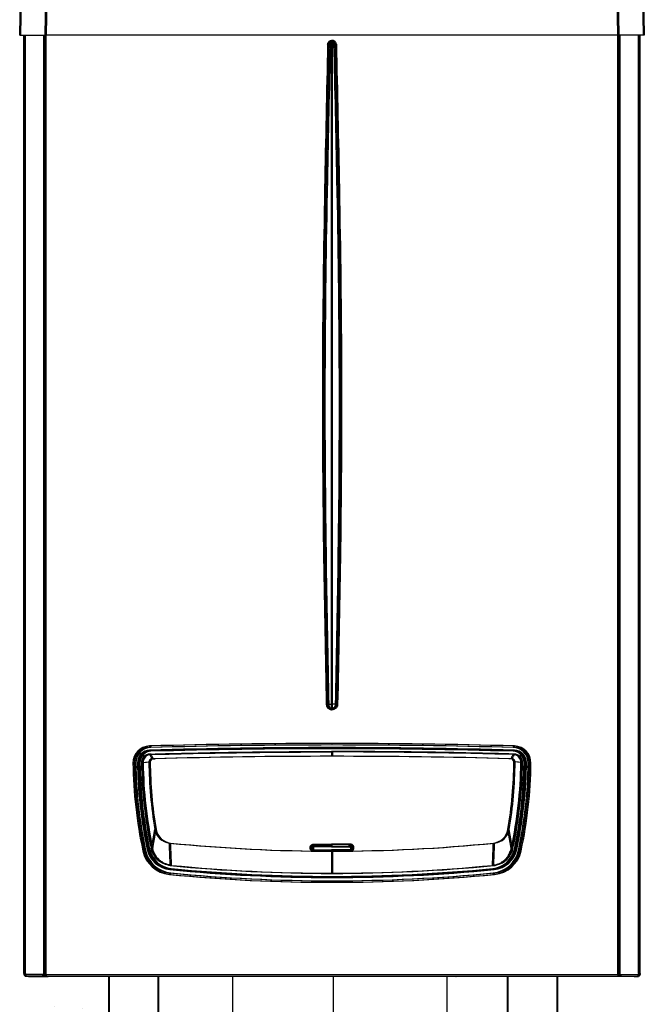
# Model space of a CAD drawing. Header units: millimetres. Extents: x -1200 to 89261, y -18765 to 52904.
# Tile 8 of 20: x 33208 to 36010, y -2181 to 2236. Entities that reach past the tile are written whole.
import ezdxf

# ---------------------------------------------------------------- set-up
doc = ezdxf.new("R2010")
doc.units = ezdxf.units.MM
doc.header["$LTSCALE"] = 15
for name, pattern in [('ACAD_ISO10W100', [18, 12, -3, 0, -3]), ('DASHED', [19.05, 12.7, -6.35]), ('TEČKOVANÁ2', [3.175, 0, -3.175]), ('ČÁRKOVANÁ', [19.05, 12.7, -6.35])]:
    doc.linetypes.add(name, pattern=pattern)
for name, color, linetype in [('T_odvod_kondenzatu', 4, 'ČÁRKOVANÁ'), ('T_regulace', 40, 'TEČKOVANÁ2'), ('T_zarizeni', 4, 'Continuous'), ('T_zemni_plyn', 6, 'ACAD_ISO10W100')]:
    doc.layers.add(name, color=color, linetype=linetype)
doc.layers.add('T_potrubi_privodni', color=1, linetype='Continuous', lineweight=40)
doc.layers.add('T_potrubi_zpetne', color=5, linetype='DASHED', lineweight=40)

# ---------------------------------------------------------------- blocks, each defined once
blk = doc.blocks.new('A$Cf05639b0')
at = {"layer": 'T_zarizeni', "ltscale": 2}
for p, q in [((-1392.1, 623.5), (-1390.6, 709.7)), ((-1389.2, 623.5), (-1387.7, 709.7)), ((-1334.6, 623.5), (-1333.1, 709.7)), ((-1331.7, 623.5), (-1330.2, 709.7)), ((-52.7, 709.7), (-51.2, 623.5)), ((-49.8, 709.7), (-48.3, 623.5)), ((4.8, 709.7), (6.3, 623.5)), ((7.7, 709.7), (9.2, 623.5)), ((-1392.1, 623.5), (-1334.6, 623.5)), ((-1389.2, 623.5), (-1331.7, 623.5)), ((-1382.9, -1482.2), (-1382.9, 623.5)), ((-1381.8, -1482.2), (-1381.8, 623.5)), ((-1380, -1482.2), (-1380, 623.5)), ((-1378.9, -1482.2), (-1378.9, 623.5)), ((-1338, -1484.2), (-1338, 623.5)), ((-1335.4, -1484.2), (-1335.4, 623.5)), ((-1335.1, -1484.2), (-1335.1, 623.5)), ((-51.2, 623.5), (-1334.6, 623.5)), ((-1332.5, -1484.2), (-1332.5, 623.5)), ((-48.3, 623.5), (-1331.7, 623.5)), ((6.3, 623.5), (-51.2, 623.5)), ((-50.4, -1484.2), (-50.4, 623.5)), ((9.2, 623.5), (-48.3, 623.5)), ((-47.8, -1484.2), (-47.8, 623.5)), ((-47.5, -1484.2), (-47.5, 623.5)), ((-44.9, -1484.2), (-44.9, 623.5)), ((-4, -1482.2), (-4, 623.5)), ((-2.9, -1482.2), (-2.9, 623.5)), ((-1.1, -1482.2), (-1.1, 623.5)), ((0, -1482.2), (0, 623.5)), ((-696, 602.5), (-698, 602.8)), ((-692.9, 602.4), (-696, 602.5)), ((-693, 602.5), (-695.1, 602.8)), ((-690, 602.4), (-693, 602.5)), ((-692.9, 602.4), (-689.9, 602.5)), ((-690, 602.4), (-687, 602.5)), ((-689.9, 602.5), (-687.8, 602.8)), ((-687, 602.5), (-684.9, 602.8)), ((-701.6, -878.7), (-697.3, -877.8)), ((-698.6, -878.7), (-694.4, -877.8)), ((-697.3, -877.8), (-692.9, -877.5)), ((-694.4, -877.8), (-690, -877.5)), ((-688.5, -877.8), (-692.9, -877.5)), ((-685.6, -877.8), (-690, -877.5)), ((-684.3, -878.7), (-688.5, -877.8)), ((-681.4, -878.7), (-685.6, -877.8)), ((-1101, -971.5), (-1100.9, -975)), ((-1098.1, -971.5), (-1098, -975)), ((-284.8, -971.5), (-284.9, -975)), ((-281.9, -971.5), (-282, -975)), ((-1100.7, -982.2), (-1100.7, -980.9)), ((-1100.7, -982.2), (-1100.7, -983.4)), ((-1097.8, -982.2), (-1097.8, -980.9)), ((-1097.8, -982.2), (-1097.8, -983.4)), ((-692.9, -984.9), (-692.9, -994.8)), ((-690, -984.9), (-690, -994.8)), ((-285.1, -982.2), (-285.2, -983.4)), ((-285.1, -982.2), (-285.1, -980.9)), ((-282.2, -982.2), (-282.2, -980.9)), ((-282.2, -982.2), (-282.2, -983.4)), ((-1137.9, -1009.9), (-1134.5, -1009.8)), ((-1135, -1009.9), (-1131.5, -1009.8)), ((-1126.6, -1009), (-1127.7, -1009)), ((-1125.3, -1009), (-1126.6, -1009)), ((-1123.7, -1009), (-1124.8, -1009)), ((-1122.3, -1009), (-1123.7, -1009)), ((-1118, -1008.9), (-1102.2, -1007.2)), ((-1115.1, -1008.9), (-1099.3, -1007.2)), ((-1094.1, -1000.3), (-1095.6, -1000.3)), ((-1091.2, -1000.3), (-1092.7, -1000.3)), ((-290.3, -1000.3), (-291.7, -1000.2)), ((-287.3, -1000.3), (-288.8, -1000.2)), ((-267.8, -1008.9), (-283.5, -1007.2)), ((-264.9, -1008.9), (-280.6, -1007.2)), ((-260.6, -1009), (-259.3, -1009)), ((-259.3, -1009), (-258.1, -1009)), ((-257.7, -1009), (-256.3, -1009)), ((-256.3, -1009), (-255.2, -1009)), ((-247.9, -1009.9), (-251.4, -1009.8)), ((-245, -1009.9), (-248.5, -1009.8)), ((-1134.3, -1017.3), (-1127.6, -1017.3)), ((-1134.3, -1018.5), (-1127.6, -1018.5)), ((-1134.3, -1019.6), (-1127.6, -1019.6)), ((-1131.4, -1017.3), (-1124.7, -1017.3)), ((-1131.4, -1018.5), (-1124.7, -1018.5)), ((-1131.4, -1019.6), (-1124.7, -1019.6)), ((-1126.9, -1019), (-1126.8, -1019.6)), ((-1126.8, -1019.6), (-1126.4, -1019.6)), ((-1124, -1019), (-1123.9, -1019.6)), ((-1123.9, -1019.6), (-1123.5, -1019.6)), ((-251.5, -1017.3), (-258.2, -1017.3)), ((-251.5, -1018.5), (-258.2, -1018.5)), ((-251.5, -1019.6), (-258.2, -1019.6)), ((-248.6, -1017.3), (-255.3, -1017.3)), ((-248.6, -1018.5), (-255.3, -1018.5)), ((-248.6, -1019.6), (-255.3, -1019.6)), ((-1096.6, -1200.7), (-1089, -1158.9)), ((-1093.7, -1200.7), (-1086, -1158.9)), ((-289.2, -1200.7), (-296.8, -1158.9)), ((-286.3, -1200.7), (-293.9, -1158.9)), ((-692.9, -1193.1), (-692.9, -1192)), ((-690, -1193.1), (-690, -1192)), ((-1115.9, -1206.5), (-1112.5, -1205.7)), ((-1112.9, -1206.5), (-1109.6, -1205.7)), ((-1104.8, -1203.3), (-1105.9, -1203.6)), ((-1104.6, -1203.3), (-1104.8, -1203.3)), ((-1104.6, -1203.3), (-1103.5, -1203)), ((-1101.9, -1203.3), (-1103, -1203.6)), ((-1101.7, -1203.3), (-1101.9, -1203.3)), ((-1101.7, -1203.3), (-1100.6, -1203)), ((-732.6, -1197.7), (-732.6, -1197)), ((-732.6, -1204.6), (-732.6, -1205.2)), ((-729.7, -1197.7), (-729.7, -1197)), ((-729.7, -1204.6), (-729.7, -1205.2)), ((-692.9, -1197.7), (-692.9, -1197)), ((-692.9, -1205.2), (-692.9, -1204.6)), ((-692.9, -1207.5), (-692.9, -1206.4)), ((-692.9, -1207.5), (-692.9, -1257)), ((-690, -1197.7), (-690, -1197)), ((-690, -1205.2), (-690, -1204.6)), ((-690, -1207.5), (-690, -1206.4)), ((-690, -1207.5), (-690, -1257)), ((-653.3, -1197.7), (-653.3, -1197)), ((-653.3, -1204.6), (-653.3, -1205.2)), ((-650.4, -1197.7), (-650.4, -1197)), ((-650.4, -1204.6), (-650.4, -1205.2)), ((-281.2, -1203.3), (-282.3, -1203)), ((-281.2, -1203.3), (-281, -1203.3)), ((-281, -1203.3), (-279.9, -1203.6)), ((-278.3, -1203.3), (-279.4, -1203)), ((-278.3, -1203.3), (-278.1, -1203.3)), ((-278.1, -1203.3), (-277, -1203.6)), ((-270, -1206.5), (-273.3, -1205.7)), ((-267.1, -1206.5), (-270.4, -1205.7)), ((-1056.2, -1259.7), (-1055.8, -1256.2)), ((-1055.1, -1247.7), (-1055.2, -1248.8)), ((-1055, -1247.5), (-1055.1, -1247.7)), ((-1054.9, -1246.3), (-1055, -1247.5)), ((-1053.2, -1259.7), (-1052.9, -1256.2)), ((-1052.1, -1247.7), (-1052.3, -1248.8)), ((-1052, -1246.3), (-1052.1, -1247.5)), ((-1052.1, -1247.5), (-1052.1, -1247.7)), ((-330.9, -1246.3), (-330.8, -1247.5)), ((-330.8, -1247.5), (-330.8, -1247.7)), ((-330.8, -1247.7), (-330.7, -1248.8)), ((-329.7, -1259.7), (-330, -1256.2)), ((-328, -1246.3), (-327.9, -1247.5)), ((-327.9, -1247.5), (-327.9, -1247.7)), ((-327.9, -1247.7), (-327.7, -1248.8)), ((-326.8, -1259.7), (-327.1, -1256.2)), ((-1382.9, -1482.2), (-1381.8, -1482.2)), ((-1382.9, -1482.2), (-1382.9, -1484.2)), ((-1381.8, -1482.2), (-1381.8, -1484.2)), ((-1339.9, -1484.2), (-1381.8, -1484.2)), ((-1378.2, -1487.9), (-1380.7, -1487.3)), ((-1380, -1482.2), (-1380, -1484.2)), ((-1380, -1482.2), (-1378.9, -1482.2)), ((-1379.5, -1487.6), (-1379.5, -1488.6)), ((-1372.6, -1488.6), (-1379.5, -1488.6)), ((-1378.9, -1482.2), (-1378.9, -1484.2)), ((-1336.9, -1484.2), (-1378.9, -1484.2)), ((-1338.1, -1487.9), (-1378.2, -1487.9)), ((-1375.2, -1487.9), (-1377.8, -1487.3)), ((-1376.6, -1487.6), (-1376.6, -1488.6)), ((-1369.7, -1488.6), (-1376.6, -1488.6)), ((-1335.1, -1487.9), (-1375.2, -1487.9)), ((-1372.6, -1488.6), (-1372.6, -1487.9)), ((-1372.6, -1488.6), (-1369.6, -1488.6)), ((-1369.7, -1488.6), (-1369.7, -1487.9)), ((-1369.7, -1488.6), (-1366.7, -1488.6)), ((-1369.6, -1488.6), (-1364.2, -1488.6)), ((-1369.6, -1488.6), (-1364.2, -1488.6)), ((-1366.7, -1488.6), (-1361.3, -1488.6)), ((-1366.7, -1488.6), (-1361.3, -1488.6)), ((-1364.2, -1488.6), (-1363.1, -1488.6)), ((-1364.2, -1488.6), (-1363.1, -1488.6)), ((-1363.1, -1488.6), (-1361.3, -1488.6)), ((-1363.1, -1488.6), (-1361.3, -1488.6)), ((-1361.3, -1488.6), (-1360.2, -1488.6)), ((-1361.3, -1488.6), (-1360.2, -1488.6)), ((-1361.3, -1488.6), (-1360.2, -1488.6)), ((-1361.3, -1488.6), (-1360.2, -1488.6)), ((-1360.2, -1488.6), (-1358.4, -1488.6)), ((-1360.2, -1488.6), (-1358.4, -1488.6)), ((-1360.2, -1488.6), (-1354.9, -1488.6)), ((-1360.2, -1488.6), (-1354.9, -1488.6)), ((-1358.4, -1488.6), (-1357.3, -1488.6)), ((-1358.4, -1488.6), (-1357.3, -1488.6)), ((-1357.3, -1488.6), (-1351.9, -1488.6)), ((-1357.3, -1488.6), (-1351.9, -1488.6)), ((-1354.9, -1488.6), (-1331.4, -1488.6)), ((-1351.9, -1488.6), (-1328.5, -1488.6)), ((-1340.4, -1485.8), (-1339.2, -1485)), ((-1338.6, -1484.2), (-1339.9, -1484.2)), ((-1337.7, -1485.8), (-1338.7, -1485.8)), ((-1338, -1484.2), (-1338.6, -1484.2)), ((-1338.1, -1486.1), (-1337.6, -1486.1)), ((-1338.1, -1487.9), (-1337.6, -1487.9)), ((-1335.4, -1484.2), (-1338, -1484.2)), ((-1337.7, -1484.2), (-1337.7, -1485.8)), ((-1337.7, -1485.8), (-1337.6, -1486.1)), ((-1337.6, -1486.1), (-1337, -1486.4)), ((-1337.6, -1486.1), (-1337.6, -1487.9)), ((-1337.6, -1486.3), (-1337, -1486.4)), ((-1337.5, -1485.8), (-1336.3, -1485)), ((-1336.7, -1484.4), (-1337.2, -1484.2)), ((-1336.7, -1486.8), (-1337, -1486.4)), ((-1335.6, -1484.2), (-1336.9, -1484.2)), ((-1336.2, -1485.1), (-1336.7, -1484.4)), ((-1336.7, -1486.8), (-1336.7, -1484.4)), ((-1335.9, -1485.5), (-1336.2, -1485.1)), ((-1335.4, -1485.5), (-1335.9, -1485.5)), ((-1334.8, -1485.8), (-1335.8, -1485.8)), ((-1335.1, -1484.2), (-1335.6, -1484.2)), ((-1335.4, -1484.2), (-1335.5, -1486.1)), ((-1335.5, -1486.1), (-1335.4, -1487.9)), ((-1335.4, -1484.2), (-50.4, -1484.2)), ((-1335.4, -1487.9), (-51.2, -1487.9)), ((-1332.5, -1484.2), (-1335.1, -1484.2)), ((-1335.1, -1486.1), (-1334.7, -1486.1)), ((-1335.1, -1487.9), (-1334.7, -1487.9)), ((-1334.8, -1484.2), (-1334.8, -1485.8)), ((-1334.8, -1485.8), (-1334.7, -1486.1)), ((-1334.7, -1486.1), (-1334.7, -1487.9)), ((-1334.7, -1486.1), (-1334.1, -1486.4)), ((-1334.7, -1486.3), (-1334.1, -1486.4)), ((-1333.8, -1484.4), (-1334.3, -1484.2)), ((-1333.8, -1486.8), (-1334.1, -1486.4)), ((-1333.8, -1486.8), (-1333.8, -1484.4)), ((-1333.2, -1485.1), (-1333.8, -1484.4)), ((-1333, -1485.5), (-1333.2, -1485.1)), ((-1332.5, -1485.5), (-1333, -1485.5)), ((-1332.5, -1484.2), (-47.5, -1484.2)), ((-1332.5, -1484.2), (-1332.5, -1486.1)), ((-1332.5, -1486.1), (-1332.5, -1487.9)), ((-1332.5, -1487.9), (-48.3, -1487.9)), ((-1331.4, -1487.9), (-1331.4, -1488.6)), ((-1331.2, -1488.6), (-1331.4, -1488.6)), ((-1331.2, -1487.9), (-1331.2, -1488.6)), ((-1328.5, -1487.9), (-1328.5, -1488.6)), ((-1328.3, -1488.6), (-1328.5, -1488.6)), ((-1328.3, -1487.9), (-1328.3, -1488.6)), ((-413.6, -1488.6), (-413.2, -1488.9)), ((-413.2, -1488.9), (-413.2, -1488.6)), ((-410.6, -1488.6), (-410.3, -1488.9)), ((-410.3, -1488.9), (-410.3, -1488.6)), ((-54.7, -1487.9), (-54.7, -1488.6)), ((-54.7, -1488.6), (-54.4, -1488.6)), ((-54.4, -1487.9), (-54.4, -1488.6)), ((-31, -1488.6), (-54.4, -1488.6)), ((-51.8, -1487.9), (-51.8, -1488.6)), ((-51.8, -1488.6), (-51.5, -1488.6)), ((-51.5, -1487.9), (-51.5, -1488.6)), ((-28.1, -1488.6), (-51.5, -1488.6)), ((-50.4, -1484.2), (-50.4, -1486.1)), ((-50.4, -1484.2), (-47.8, -1484.2)), ((-50.4, -1486.1), (-50.4, -1487.9)), ((-49.9, -1485.5), (-49.7, -1485.1)), ((-49.7, -1485.1), (-49.1, -1484.4)), ((-49.1, -1484.4), (-48.7, -1484.2)), ((-49.1, -1486.8), (-49.1, -1484.4)), ((-49.1, -1486.8), (-48.8, -1486.4)), ((-48.2, -1486.1), (-48.8, -1486.4)), ((-48.2, -1486.3), (-48.8, -1486.4)), ((-48.1, -1485.9), (-48.2, -1486.1)), ((-48.2, -1486.1), (-48.2, -1487.9)), ((-47.8, -1486.1), (-48.2, -1486.1)), ((-47.8, -1487.9), (-48.2, -1487.9)), ((-48.1, -1484.2), (-48.1, -1485.9)), ((-47.8, -1484.2), (-47.3, -1484.2)), ((-47.8, -1487.9), (-7.7, -1487.9)), ((-47.5, -1484.2), (-44.9, -1484.2)), ((-47.5, -1484.2), (-47.5, -1486.1)), ((-47.5, -1486.1), (-47.5, -1487.9)), ((-47.3, -1484.2), (-46, -1484.2)), ((-47, -1485.5), (-46.8, -1485.1)), ((-46.8, -1485.1), (-46.2, -1484.4)), ((-45.4, -1485.8), (-46.6, -1485)), ((-46.2, -1484.4), (-45.7, -1484.2)), ((-46.2, -1486.8), (-46.2, -1484.4)), ((-46.2, -1486.8), (-45.9, -1486.4)), ((-46, -1484.2), (-4, -1484.2)), ((-45.3, -1486.1), (-45.9, -1486.4)), ((-45.3, -1486.3), (-45.9, -1486.4)), ((-45.2, -1485.9), (-45.3, -1486.1)), ((-44.9, -1486.1), (-45.3, -1486.1)), ((-45.3, -1486.1), (-45.3, -1487.9)), ((-44.9, -1487.9), (-45.3, -1487.9)), ((-45.2, -1484.2), (-45.2, -1485.9)), ((-44.9, -1484.2), (-44.4, -1484.2)), ((-44.9, -1487.9), (-4.8, -1487.9)), ((-44.4, -1484.2), (-43.1, -1484.2)), ((-42.5, -1485.8), (-43.7, -1485)), ((-43.1, -1484.2), (-1.1, -1484.2)), ((-25.6, -1488.6), (-31, -1488.6)), ((-25.6, -1488.6), (-31, -1488.6)), ((-22.7, -1488.6), (-28.1, -1488.6)), ((-22.7, -1488.6), (-28.1, -1488.6)), ((-21.6, -1488.6), (-25.6, -1488.6)), ((-21.6, -1488.6), (-25.6, -1488.6)), ((-18.7, -1488.6), (-22.7, -1488.6)), ((-18.7, -1488.6), (-22.7, -1488.6)), ((-16.3, -1488.6), (-21.6, -1488.6)), ((-16.3, -1488.6), (-21.6, -1488.6)), ((-13.3, -1488.6), (-18.7, -1488.6)), ((-13.3, -1488.6), (-18.7, -1488.6)), ((-13.3, -1488.6), (-16.3, -1488.6)), ((-13.3, -1488.6), (-13.3, -1487.9)), ((-10.4, -1488.6), (-13.3, -1488.6)), ((-13.3, -1488.6), (-6.4, -1488.6)), ((-10.4, -1488.6), (-10.4, -1487.9)), ((-10.4, -1488.6), (-3.5, -1488.6)), ((-7.7, -1487.9), (-5.2, -1487.3)), ((-6.4, -1487.6), (-6.4, -1488.6)), ((-4.8, -1487.9), (-2.2, -1487.3)), ((-4, -1482.2), (-4, -1484.2)), ((-2.9, -1482.2), (-4, -1482.2)), ((-3.5, -1487.6), (-3.5, -1488.6)), ((-2.9, -1482.2), (-2.9, -1484.2)), ((0, -1482.2), (-1.1, -1482.2)), ((-1.1, -1482.2), (-1.1, -1484.2)), ((0, -1482.2), (0, -1484.2))]:
    blk.add_line(p, q, dxfattribs=at)
for centre, radius, start, end in [((-1100, -1009.4), 38, 91.6006, 180.6234), ((-1097, -1009.4), 38, 91.6006, 180.6234), ((-692.9, -15576.6), 14610.8, 88.39942, 91.60058), ((-692.9, -15576.6), 14607.3, 88.39942, 91.60058), ((-690, -15576.6), 14610.8, 88.39942, 91.60058), ((-690, -15576.6), 14607.3, 88.39942, 91.60058), ((-285.9, -1009.4), 37.9, 359.3766, 88.3994), ((-283, -1009.4), 37.9, 359.3766, 88.3994), ((-1100, -1009.4), 34.5, 91.6006, 180.6234), ((-1097, -1009.4), 34.5, 91.6006, 180.6234), ((-1100, -1008.7), 27.8, 91.6006, 180.6234), ((-1100, -1008.8), 26.5, 91.4294, 180.4528), ((-1100, -1008.7), 25.3, 91.6006, 180.6234), ((-1097, -1008.7), 27.8, 91.6006, 180.6234), ((-1097.1, -1008.8), 26.5, 91.4294, 180.4528), ((-1097, -1008.7), 25.3, 91.6006, 180.6234), ((-1099.9, -1008.6), 19, 91.3935, 180.7689), ((-1100, -1008.7), 18.1, 91.1539, 180.5495), ((-1097, -1008.6), 19, 91.3935, 180.7689), ((-1097, -1008.7), 18.1, 91.1539, 180.5495), ((-692.9, -15575.8), 14600.6, 88.39942, 91.60058), ((-692.9, -15575.8), 14599.3, 88.39942, 91.60058), ((-692.9, -15575.8), 14598.1, 88.39942, 91.60058), ((-690, -15575.8), 14600.6, 88.39942, 91.60058), ((-690, -15575.8), 14599.3, 88.39942, 91.60058), ((-690, -15575.8), 14598.1, 88.39942, 91.60058), ((-286, -1008.7), 19.1, 359.4154, 88.4222), ((-285.9, -1008.7), 18.1, 359.6443, 88.6523), ((-285.9, -1008.7), 25.4, 359.5154, 88.2605), ((-285.9, -1008.7), 27.8, 359.5031, 88.2729), ((-285.9, -1008.8), 26.6, 359.6796, 88.4382), ((-285.9, -1009.4), 34.5, 359.3766, 88.3994), ((-283.1, -1008.7), 19.1, 359.4154, 88.4222), ((-283, -1008.7), 18.1, 359.6443, 88.6523), ((-283, -1008.7), 27.8, 359.5031, 88.2729), ((-282.9, -1008.8), 26.6, 359.6796, 88.4382), ((-283, -1008.7), 25.4, 359.5154, 88.2605), ((-283, -1009.4), 34.5, 359.3766, 88.3994), ((-154.7, -999.2), 983.3, 180.6234, 192.1713), ((-151.8, -999.2), 983.3, 180.6234, 192.1713), ((-154.7, -999.2), 979.8, 180.6234, 192.1713), ((-151.8, -999.2), 979.8, 180.6234, 192.1713), ((-154.7, -998.4), 973.1, 180.6234, 181.1149), ((-154.7, -998.4), 971.9, 180.6234, 181.1149), ((-154.7, -998.4), 970.6, 180.6234, 192.1713), ((-151.8, -998.4), 973.1, 180.6234, 181.1149), ((-151.8, -998.4), 971.9, 180.6234, 181.1149), ((-151.8, -998.4), 970.6, 180.6234, 192.1713), ((-155.3, -998.4), 963.7, 180.6211, 192.1281), ((-157.3, -998.7), 960.8, 180.606, 192.1369), ((-152.4, -998.4), 963.7, 180.6211, 192.1281), ((-154.3, -998.7), 960.8, 180.606, 192.1369), ((-1095.4, -1007.2), 6.84, 91.5829, 180.4094), ((-152.4, -1000.4), 949.8, 180.4094, 189.601), ((-1092.5, -1007.2), 6.84, 91.5829, 180.4094), ((-149.5, -1000.4), 949.8, 180.4094, 189.601), ((-692.9, -15572.1), 14577.4, 90, 91.56643), ((-690, -15572.1), 14577.4, 90, 91.56643), ((-691.5, -15572.1), 14577.4, 88.43934, 90.00577), ((-688.5, -15572.1), 14577.4, 88.43934, 90.00577), ((-1233.4, -1000.4), 949.9, 350.399, 359.5906), ((-1230.5, -1000.4), 949.9, 350.399, 359.5906), ((-290.4, -1007.2), 6.9, 359.5906, 88.4171), ((-1228.6, -998.7), 960.8, 347.8631, 359.394), ((-1230.5, -998.4), 963.7, 347.8719, 359.3789), ((-287.5, -1007.2), 6.9, 359.5906, 88.4171), ((-1225.7, -998.7), 960.8, 347.8631, 359.394), ((-1227.6, -998.4), 963.7, 347.8719, 359.3789), ((-1231.1, -998.4), 970.6, 347.8287, 359.3766), ((-1228.2, -998.4), 970.6, 347.8287, 359.3766), ((-1231.1, -999.2), 979.8, 347.8287, 359.3766), ((-1228.2, -999.2), 979.8, 347.8287, 359.3766), ((-1231.1, -999.2), 983.2, 347.8287, 359.3766), ((-1228.2, -999.2), 983.2, 347.8287, 359.3766), ((-1231.1, -998.4), 971.9, 358.8851, 359.3766), ((-1231.1, -998.4), 973.1, 358.8851, 359.3766), ((-1228.2, -998.4), 971.9, 358.8851, 359.3766), ((-1228.2, -998.4), 973.1, 358.8851, 359.3766), ((-1127.9, -1019.6), 1.15, 32.6615, 73.9749), ((-154.7, -998.4), 973.1, 181.2513, 192.1713), ((-1127.5, -1020), 1.15, 17.2763, 58.5897), ((-154.8, -997.6), 971.8, 181.1624, 192.2187), ((-154.7, -998.4), 972, 181.2513, 192.1713), ((-1125, -1019.6), 1.15, 32.6615, 73.9749), ((-151.8, -998.4), 973.1, 181.2513, 192.1713), ((-1124.6, -1020), 1.15, 17.2763, 58.5897), ((-151.9, -997.6), 971.8, 181.1624, 192.2187), ((-151.8, -998.4), 972, 181.2513, 192.1713), ((-1231, -997.6), 971.8, 347.7813, 358.8376), ((-1231.1, -998.5), 971.9, 347.8356, 358.7569), ((-1231.1, -998.4), 973.1, 347.8287, 358.7487), ((-1228.1, -997.6), 971.8, 347.7813, 358.8376), ((-1228.2, -998.5), 971.9, 347.8356, 358.7569), ((-1228.2, -998.4), 973.1, 347.8287, 358.7487), ((-1052.7, -1152.7), 36.7, 189.601, 264.2923), ((-1049.8, -1152.7), 36.7, 189.601, 264.2923), ((-333.1, -1152.7), 36.8, 275.7077, 350.399), ((-330.2, -1152.7), 36.8, 275.7077, 350.399), ((-692.3, 2447.2), 3654.7, 264.2829, 269.9908), ((-689.4, 2447.2), 3654.7, 264.2829, 269.9908), ((-692.9, 2447.2), 3654.7, 270.0003, 275.7077), ((-690, 2447.2), 3654.7, 270.0003, 275.7077), ((-1049.5, -1192.2), 67.9, 192.1713, 264.3967), ((-1046.6, -1192.2), 67.9, 192.1713, 264.3967), ((-1049.5, -1192.2), 64.4, 192.1713, 264.3967), ((-1046.6, -1192.2), 64.4, 192.1713, 264.3967), ((-1049.5, -1191.4), 57.7, 192.1713, 264.3967), ((-1049.5, -1191.4), 56.6, 192.1713, 264.3967), ((-1049.5, -1191.4), 56.4, 192.1713, 264.3967), ((-1049.5, -1191.4), 55.2, 192.1713, 264.3967), ((-1046.6, -1191.4), 57.7, 192.1713, 264.3967), ((-1046.6, -1191.4), 56.6, 192.1713, 264.3967), ((-1046.6, -1191.4), 56.4, 192.1713, 264.3967), ((-1046.6, -1191.4), 55.2, 192.1713, 264.3967), ((-336.3, -1191.4), 55.2, 275.6033, 347.8287), ((-336.3, -1191.4), 56.6, 275.6033, 347.8287), ((-336.3, -1191.4), 56.4, 275.6033, 347.8287), ((-336.3, -1191.4), 57.7, 275.6033, 347.8287), ((-336.3, -1192.2), 64.4, 275.6033, 347.8287), ((-336.3, -1192.2), 67.9, 275.6033, 347.8287), ((-333.4, -1191.4), 55.2, 275.6033, 347.8287), ((-333.4, -1191.4), 56.4, 275.6033, 347.8287), ((-333.4, -1191.4), 56.6, 275.6033, 347.8287), ((-333.4, -1191.4), 57.7, 275.6033, 347.8287), ((-333.4, -1192.2), 64.4, 275.6033, 347.8287), ((-333.4, -1192.2), 67.9, 275.6033, 347.8287), ((-692.9, 2442.8), 3716.8, 264.3967, 275.6033), ((-692.9, 2443.5), 3710.1, 264.3967, 275.6033), ((-692.9, 2443.5), 3709, 264.3967, 275.6033), ((-692.9, 2443.5), 3708.8, 264.3967, 275.6033), ((-692.9, 2443.5), 3707.6, 264.3967, 275.6033), ((-692.6, 2444.4), 3701.4, 264.3919, 269.9943), ((-692.9, 2444.4), 3701.8, 264.3969, 269.9993), ((-690, 2442.8), 3716.8, 264.3967, 275.6033), ((-690, 2443.5), 3710.1, 264.3967, 275.6033), ((-690, 2443.5), 3708.8, 264.3967, 275.6033), ((-690, 2443.5), 3709, 264.3967, 275.6033), ((-690, 2443.5), 3707.6, 264.3967, 275.6033), ((-690, 2444.4), 3701.8, 264.3969, 269.9993), ((-689.6, 2444.4), 3701.4, 264.3919, 269.9943), ((-693.3, 2444.4), 3701.4, 270.0057, 275.6081), ((-693.3, 2444.4), 3701.8, 270.006, 275.6084), ((-690.4, 2444.4), 3701.4, 270.0057, 275.6081), ((-690.4, 2444.4), 3701.8, 270.006, 275.6084), ((-692.9, 2442.8), 3720.2, 264.3967, 275.6033), ((-690, 2442.8), 3720.2, 264.3967, 275.6033), ((-1379.3, -1484.1), 3.61, 181.9419, 243.5505), ((-1377.7, -1484.4), 4.12, 177.3214, 224.341), ((-1376.4, -1484.1), 3.61, 181.9419, 243.5505), ((-1374.8, -1484.4), 4.12, 177.3214, 224.341), ((-8.1, -1484.4), 4.12, 315.659, 2.6786), ((-6.6, -1484.2), 3.68, 298.4315, 0), ((-5.2, -1484.4), 4.12, 315.659, 2.6786), ((-3.7, -1484.2), 3.68, 298.4315, 0)]:
    blk.add_arc(centre, radius, start, end, dxfattribs=at)
for points in [[(-701.3, 602.9), (-708, 279.6), (-713, -137.9), (-710.2, -552.6), (-704.2, -878.8)], [(-698, 602.8), (-704.8, 298.7), (-710.1, -137.9), (-707.4, -565.2), (-701.6, -878.7)], [(-698.3, 602.9), (-705.1, 279.6), (-710, -137.9), (-707.3, -552.6), (-701.2, -878.8)], [(-695.1, 602.8), (-701.9, 298.7), (-707.2, -137.9), (-704.5, -565.2), (-698.6, -878.7)], [(-701.3, 602.9), (-700.3, 606.4), (-698.7, 608.6), (-696.1, 610.4), (-692.9, 611.2)], [(-701.3, 602.9), (-700.8, 602.9), (-700.4, 602.9), (-699.9, 602.9), (-699.5, 602.9), (-699.1, 602.9), (-698.7, 602.9), (-698.3, 602.9), (-698, 602.8)], [(-698.3, 602.9), (-697.4, 606.4), (-695.7, 608.6), (-693.2, 610.4), (-690, 611.2)], [(-698.3, 602.9), (-697.9, 602.9), (-697.4, 602.9), (-697, 602.9), (-696.6, 602.9), (-696.2, 602.9), (-695.8, 602.9), (-695.4, 602.9), (-695.1, 602.8)], [(-698, 602.8), (-697.5, 604.7), (-696.4, 606.4), (-694.7, 607.6), (-692.9, 608)], [(-695.1, 602.8), (-694.6, 604.7), (-693.5, 606.4), (-691.8, 607.6), (-690, 608)], [(-692.9, 608), (-692.9, 608.4), (-692.9, 608.7), (-692.9, 609.1), (-692.9, 609.5), (-692.9, 609.9), (-692.9, 610.3), (-692.9, 610.7), (-692.9, 611.2)], [(-684.6, 602.9), (-685.6, 606.6), (-687.2, 608.6), (-689.7, 610.4), (-692.9, 611.2)], [(-692.9, 602.4), (-692.9, 603.9), (-692.9, 605.4), (-692.9, 606.8), (-692.9, 608)], [(-687.8, 602.8), (-688.3, 604.7), (-689.4, 606.4), (-691.1, 607.6), (-692.9, 608)], [(-692.9, -877.5), (-692.9, -507.7), (-692.9, -137.9), (-692.9, 232.3), (-692.9, 602.4)], [(-681.7, 602.9), (-682.7, 606.6), (-684.3, 608.6), (-686.8, 610.4), (-690, 611.2)], [(-690, 608), (-690, 608.4), (-690, 608.7), (-690, 609.1), (-690, 609.5), (-690, 609.9), (-690, 610.3), (-690, 610.7), (-690, 611.2)], [(-684.9, 602.8), (-685.4, 604.7), (-686.5, 606.4), (-688.2, 607.6), (-690, 608)], [(-690, 602.4), (-690, 603.9), (-690, 605.4), (-690, 606.8), (-690, 608)], [(-690, -877.5), (-690, -507.7), (-690, -137.9), (-690, 232.3), (-690, 602.4)], [(-684.6, 602.9), (-685, 602.9), (-685.5, 602.9), (-685.9, 602.9), (-686.3, 602.9), (-686.8, 602.9), (-687.1, 602.9), (-687.5, 602.9), (-687.8, 602.8)], [(-687.8, 602.8), (-681, 298.7), (-675.7, -137.9), (-678.4, -565.2), (-684.3, -878.7)], [(-681.7, 602.9), (-682.1, 602.9), (-682.6, 602.9), (-683, 602.9), (-683.4, 602.9), (-683.8, 602.9), (-684.2, 602.9), (-684.6, 602.9), (-684.9, 602.8)], [(-684.9, 602.8), (-678.1, 298.7), (-672.8, -137.9), (-675.5, -565.2), (-681.4, -878.7)], [(-684.6, 602.9), (-677.8, 279.6), (-672.9, -137.9), (-675.6, -552.6), (-681.7, -878.8)], [(-681.7, 602.9), (-674.9, 279.6), (-670, -137.9), (-672.7, -552.6), (-678.8, -878.8)], [(-704.2, -878.8), (-703.8, -878.8), (-703.5, -878.8), (-703.1, -878.8), (-702.8, -878.8), (-702.5, -878.8), (-702.1, -878.8), (-701.8, -878.8), (-701.6, -878.7)], [(-704.2, -878.8), (-703.9, -880.6), (-703, -883.4), (-701.8, -885.3), (-700.7, -886.6), (-698.1, -888.5), (-695.5, -889.7), (-693.9, -890), (-692.9, -890.1)], [(-701.6, -878.7), (-700.9, -882), (-699, -884.9), (-697, -886.4), (-695, -887.3), (-693.9, -887.7), (-692.9, -887.8)], [(-701.2, -878.8), (-700.9, -878.8), (-700.5, -878.8), (-700.2, -878.8), (-699.9, -878.8), (-699.5, -878.8), (-699.2, -878.8), (-698.9, -878.8), (-698.6, -878.7)], [(-701.2, -878.8), (-701, -880.6), (-700.1, -883.4), (-698.9, -885.3), (-697.8, -886.6), (-695.2, -888.5), (-692.6, -889.7), (-691, -890), (-690, -890.1)], [(-698.6, -878.7), (-697.9, -882), (-696.1, -884.9), (-694.1, -886.4), (-692.1, -887.3), (-690.9, -887.7), (-690, -887.8)], [(-692.9, -887.8), (-692.9, -885.4), (-692.9, -882.8), (-692.9, -880.2), (-692.9, -877.5)], [(-684.3, -878.7), (-685, -882), (-686.9, -884.9), (-689.1, -886.6), (-690.8, -887.3), (-692, -887.7), (-692.9, -887.8)], [(-681.7, -878.8), (-681.9, -880.6), (-682.9, -883.4), (-683.7, -884.8), (-685.2, -886.6), (-687.7, -888.5), (-690.3, -889.7), (-691.9, -890), (-692.9, -890.1)], [(-690, -887.8), (-690, -885.4), (-690, -882.8), (-690, -880.2), (-690, -877.5)], [(-681.4, -878.7), (-682.1, -882), (-683.9, -884.9), (-686.2, -886.6), (-687.9, -887.3), (-689.1, -887.7), (-690, -887.8)], [(-678.8, -878.8), (-679, -880.6), (-679.9, -883.4), (-680.8, -884.8), (-682.2, -886.6), (-684.8, -888.5), (-687.4, -889.7), (-689, -890), (-690, -890.1)], [(-684.3, -878.7), (-684, -878.8), (-683.7, -878.8), (-683.4, -878.8), (-683.1, -878.8), (-682.7, -878.8), (-682.4, -878.8), (-682, -878.8), (-681.7, -878.8)], [(-681.4, -878.7), (-681.1, -878.8), (-680.8, -878.8), (-680.5, -878.8), (-680.1, -878.8), (-679.8, -878.8), (-679.5, -878.8), (-679.1, -878.8), (-678.8, -878.8)], [(-692.9, -887.8), (-692.9, -888), (-692.9, -888.3), (-692.9, -888.6), (-692.9, -888.9), (-692.9, -889.2), (-692.9, -889.5), (-692.9, -889.8), (-692.9, -890.1)], [(-690, -887.8), (-690, -888), (-690, -888.3), (-690, -888.6), (-690, -888.9), (-690, -889.2), (-690, -889.5), (-690, -889.8), (-690, -890.1)], [(-1100.3, -989.6), (-1005.7, -987.3), (-896.7, -985.3), (-787.8, -984.2), (-692.9, -983.9)], [(-1100.3, -990.6), (-992, -988), (-896.6, -986.4), (-789.6, -985.2), (-692.9, -984.9)], [(-1100.3, -990.6), (-1100.3, -990.6), (-1100.3, -990.4), (-1100.3, -990.4), (-1100.3, -990.2), (-1100.3, -990.1), (-1100.3, -990), (-1100.3, -989.9), (-1100.3, -989.6)], [(-1100.3, -990.6), (-1099.1, -993), (-1098, -995.4), (-1096.8, -997.9), (-1095.6, -1000.3)], [(-1097.4, -989.6), (-1002.7, -987.3), (-893.7, -985.3), (-784.9, -984.2), (-690, -983.9)], [(-1097.4, -990.6), (-989.1, -988), (-893.7, -986.4), (-786.6, -985.2), (-690, -984.9)], [(-1097.4, -990.6), (-1097.4, -990.6), (-1097.4, -990.4), (-1097.4, -990.4), (-1097.4, -990.2), (-1097.4, -990.1), (-1097.4, -990), (-1097.4, -989.9), (-1097.4, -989.6)], [(-1097.4, -990.6), (-1096.2, -993), (-1095, -995.4), (-1093.9, -997.9), (-1092.7, -1000.3)], [(-692.9, -984.9), (-692.9, -984.9), (-692.9, -984.8), (-692.9, -984.7), (-692.9, -984.5), (-692.9, -984.4), (-692.9, -984.3), (-692.9, -984.1), (-692.9, -983.9)], [(-285.5, -989.6), (-380.2, -987.3), (-489.2, -985.3), (-598.1, -984.2), (-692.9, -983.9)], [(-285.5, -990.6), (-393.8, -988), (-489.2, -986.4), (-596.3, -985.2), (-692.9, -984.9)], [(-282.6, -989.6), (-377.3, -987.3), (-486.3, -985.3), (-595.1, -984.2), (-690, -983.9)], [(-690, -984.9), (-690, -984.9), (-690, -984.8), (-690, -984.7), (-690, -984.5), (-690, -984.4), (-690, -984.3), (-690, -984.1), (-690, -983.9)], [(-282.6, -990.6), (-390.9, -988), (-486.3, -986.4), (-593.4, -985.2), (-690, -984.9)], [(-285.5, -990.6), (-286.7, -993), (-287.9, -995.4), (-289.1, -997.9), (-290.3, -1000.3)], [(-282.6, -990.6), (-283.8, -993), (-285, -995.4), (-286.2, -997.9), (-287.3, -1000.3)], [(-285.5, -990.6), (-285.5, -990.6), (-285.5, -990.4), (-285.5, -990.4), (-285.5, -990.2), (-285.5, -990.1), (-285.5, -990), (-285.5, -989.8), (-285.5, -989.6)], [(-282.6, -990.6), (-282.6, -990.6), (-282.6, -990.4), (-282.6, -990.4), (-282.6, -990.2), (-282.6, -990.1), (-282.6, -990), (-282.6, -989.8), (-282.6, -989.6)], [(-1118, -1008.9), (-1118, -1008.9), (-1118.2, -1008.9), (-1118.2, -1008.9), (-1118.4, -1008.9), (-1118.4, -1008.9), (-1118.6, -1008.9), (-1118.9, -1008.9), (-1118.9, -1008.9)], [(-1115.1, -1008.9), (-1115.1, -1008.9), (-1115.3, -1008.9), (-1115.3, -1008.9), (-1115.5, -1008.9), (-1115.5, -1008.9), (-1115.7, -1008.9), (-1115.9, -1008.9), (-1116, -1008.9)], [(-1094.1, -1000.3), (-1093.2, -1000.3), (-1092.3, -1000.2), (-1091.8, -1000.2), (-1091.4, -1000.2)], [(-1091.2, -1000.3), (-1090.3, -1000.3), (-1089.3, -1000.2), (-1088.9, -1000.2), (-1088.5, -1000.2)], [(-291.7, -1000.2), (-293.1, -1000.2), (-294.4, -1000.2)], [(-288.8, -1000.2), (-290.1, -1000.2), (-291.5, -1000.2)], [(-267.8, -1008.9), (-267.8, -1008.9), (-267.6, -1008.9), (-267.6, -1008.9), (-267.4, -1008.9), (-267.4, -1008.9), (-267.2, -1008.9), (-267, -1008.9), (-267, -1008.9)], [(-264.9, -1008.9), (-264.9, -1008.9), (-264.7, -1008.9), (-264.7, -1008.9), (-264.5, -1008.9), (-264.5, -1008.9), (-264.3, -1008.9), (-264.1, -1008.9), (-264, -1008.9)], [(-1127.6, -1017.3), (-1127.6, -1017.8), (-1127.6, -1018.1), (-1127.6, -1018.5), (-1127.6, -1018.5)], [(-1126.4, -1017.3), (-1126.5, -1017.3), (-1126.8, -1017.3), (-1127.2, -1017.3), (-1127.6, -1017.3)], [(-1127.6, -1018.8), (-1127.6, -1019), (-1127.6, -1019.1), (-1127.6, -1019.5), (-1127.6, -1019.6)], [(-1127.6, -1019.6), (-1127.4, -1019.6), (-1127.3, -1019.6), (-1126.9, -1019.6), (-1126.8, -1019.6)], [(-1126.4, -1019.6), (-1126.4, -1019.2), (-1126.4, -1019), (-1126.4, -1018.2), (-1126.4, -1017.3)], [(-1123.5, -1017.3), (-1123.6, -1017.3), (-1123.9, -1017.3), (-1124.2, -1017.3), (-1124.7, -1017.3)], [(-1124.7, -1017.3), (-1124.7, -1017.8), (-1124.7, -1018.1), (-1124.7, -1018.5), (-1124.7, -1018.5)], [(-1124.7, -1018.8), (-1124.7, -1019), (-1124.7, -1019.1), (-1124.7, -1019.5), (-1124.7, -1019.6)], [(-1124.7, -1019.6), (-1124.5, -1019.6), (-1124.4, -1019.6), (-1124, -1019.6), (-1123.9, -1019.6)], [(-1123.5, -1019.6), (-1123.5, -1019.2), (-1123.5, -1019), (-1123.5, -1018.2), (-1123.5, -1017.3)], [(-259.4, -1017.3), (-259.4, -1018.2), (-259.4, -1018.9), (-259.4, -1019.3), (-259.4, -1019.6)], [(-259.1, -1019.6), (-258.9, -1019.6), (-258.8, -1019.6), (-258.4, -1019.6), (-258.2, -1019.6)], [(-258.2, -1019.6), (-258.2, -1019.5), (-258.2, -1019.4), (-258.2, -1019.1), (-258.2, -1018.8)], [(-256.5, -1017.3), (-256.5, -1018.2), (-256.5, -1018.9), (-256.5, -1019.3), (-256.5, -1019.6)], [(-256.1, -1019.6), (-256, -1019.6), (-255.9, -1019.6), (-255.5, -1019.6), (-255.3, -1019.6)], [(-255.3, -1019.6), (-255.3, -1019.5), (-255.3, -1019.4), (-255.3, -1019.1), (-255.3, -1018.8)], [(-1054.3, -1239.3), (-1054.8, -1226.8), (-1055.3, -1214.3), (-1055.9, -1201.8), (-1056.4, -1189.3)], [(-1051.3, -1239.3), (-1051.9, -1226.8), (-1052.4, -1214.3), (-1052.9, -1201.8), (-1053.5, -1189.3)], [(-735.5, -1207.2), (-736.4, -1206.8), (-737.4, -1206.2), (-738.1, -1205.7), (-739, -1204.8), (-739.9, -1203.4), (-740.2, -1202.7), (-740.6, -1201.4), (-740.7, -1199.8), (-740.5, -1198), (-739.8, -1196.3), (-738.9, -1194.9), (-738, -1194), (-737.2, -1193.4), (-736.5, -1192.9), (-735.2, -1192.4), (-733.5, -1192), (-733, -1192), (-732.6, -1192)], [(-732.5, -1207.2), (-733.5, -1206.8), (-734.5, -1206.2), (-735.2, -1205.7), (-736.1, -1204.8), (-736.9, -1203.4), (-737.3, -1202.7), (-737.7, -1201.4), (-737.8, -1199.8), (-737.6, -1198), (-736.9, -1196.3), (-736, -1194.9), (-735, -1194), (-734.3, -1193.4), (-733.6, -1192.9), (-732.3, -1192.4), (-730.6, -1192), (-730, -1192), (-729.7, -1192)], [(-732.6, -1192), (-732.6, -1192.1), (-732.6, -1192.2), (-732.6, -1192.5), (-732.6, -1192.7), (-732.6, -1192.8), (-732.6, -1193.1)], [(-732.6, -1192), (-712.7, -1192), (-692.9, -1192)], [(-729.7, -1192), (-709.8, -1192), (-690, -1192)], [(-729.7, -1192), (-729.7, -1192.1), (-729.7, -1192.2), (-729.7, -1192.5), (-729.7, -1192.7), (-729.7, -1192.8), (-729.7, -1193.1)], [(-653.3, -1192), (-673.1, -1192), (-692.9, -1192)], [(-650.4, -1192), (-670.2, -1192), (-690, -1192)], [(-653.3, -1192), (-653.3, -1192.1), (-653.2, -1192.2), (-653.2, -1192.5), (-653.2, -1192.7), (-653.2, -1192.8), (-653.3, -1193.1)], [(-650.6, -1207.2), (-649.6, -1206.8), (-648.4, -1206.2), (-647.2, -1205.2), (-646.4, -1204.2), (-646, -1203.4), (-645.3, -1201.7), (-645.1, -1199.8), (-645.2, -1199), (-645.4, -1197.7), (-646, -1196.3), (-646.5, -1195.5), (-647.3, -1194.5), (-648.6, -1193.4), (-649.4, -1192.9), (-650.6, -1192.4), (-652.3, -1192), (-652.9, -1192), (-653.3, -1192)], [(-647.7, -1207.2), (-646.6, -1206.8), (-645.5, -1206.2), (-644.3, -1205.2), (-643.5, -1204.2), (-643.1, -1203.4), (-642.4, -1201.7), (-642.2, -1199.8), (-642.2, -1199), (-642.5, -1197.7), (-643.1, -1196.3), (-643.6, -1195.5), (-644.4, -1194.5), (-645.7, -1193.4), (-646.4, -1192.9), (-647.7, -1192.4), (-649.4, -1192), (-650, -1192), (-650.4, -1192)], [(-650.4, -1192), (-650.3, -1192.1), (-650.3, -1192.2), (-650.3, -1192.5), (-650.3, -1192.7), (-650.3, -1192.8), (-650.4, -1193.1)], [(-331.6, -1239.3), (-331, -1226.8), (-330.5, -1214.3), (-330, -1201.8), (-329.4, -1189.4)], [(-328.7, -1239.3), (-328.1, -1226.8), (-327.6, -1214.3), (-327.1, -1201.8), (-326.5, -1189.4)], [(-1096.6, -1200.7), (-1096.6, -1200.7), (-1096.8, -1200.7), (-1096.8, -1200.7), (-1097, -1200.8), (-1097, -1200.8), (-1097.2, -1200.8), (-1097.3, -1200.9), (-1097.4, -1200.9)], [(-1054.3, -1239.7), (-1057.4, -1239.3), (-1061.2, -1238.5), (-1074.7, -1232.9), (-1082.2, -1227.4), (-1090, -1218.3), (-1095.5, -1207.6), (-1096.7, -1204), (-1097.4, -1200.9)], [(-1054.3, -1239.3), (-1058.5, -1238.7), (-1061.4, -1238), (-1065, -1236.9), (-1069.9, -1235), (-1075.7, -1231.7), (-1081.9, -1227), (-1087.1, -1221.4), (-1090.8, -1215.9), (-1093.3, -1211.2), (-1094.7, -1207.7), (-1095.7, -1204.5), (-1096.3, -1202), (-1096.6, -1200.7)], [(-1093.7, -1200.7), (-1093.7, -1200.7), (-1093.9, -1200.7), (-1093.9, -1200.7), (-1094.1, -1200.8), (-1094.1, -1200.8), (-1094.3, -1200.8), (-1094.4, -1200.9), (-1094.5, -1200.9)], [(-1051.4, -1239.7), (-1054.5, -1239.3), (-1058.3, -1238.5), (-1071.8, -1232.9), (-1079.3, -1227.4), (-1087.1, -1218.3), (-1092.6, -1207.6), (-1093.7, -1204), (-1094.5, -1200.9)], [(-1051.3, -1239.3), (-1055.6, -1238.7), (-1058.5, -1238), (-1062.1, -1236.9), (-1067, -1235), (-1072.8, -1231.7), (-1078.9, -1227), (-1084.2, -1221.4), (-1087.9, -1215.9), (-1090.3, -1211.2), (-1091.8, -1207.7), (-1092.8, -1204.5), (-1093.4, -1202), (-1093.7, -1200.7)], [(-732.6, -1206.6), (-734.8, -1206.2), (-736.8, -1205.2), (-738.3, -1203.8), (-739.3, -1201.9), (-739.6, -1199.9), (-739.2, -1197.7), (-738.2, -1195.9), (-736.6, -1194.4), (-735.9, -1193.9), (-734.9, -1193.5), (-733.4, -1193.1), (-733, -1193.1), (-732.6, -1193.1)], [(-729.7, -1206.6), (-731.9, -1206.2), (-733.8, -1205.2), (-735.4, -1203.8), (-736.3, -1201.9), (-736.7, -1199.9), (-736.3, -1197.7), (-735.3, -1195.9), (-733.7, -1194.4), (-733, -1193.9), (-731.9, -1193.5), (-730.5, -1193.1), (-730.1, -1193.1), (-729.7, -1193.1)], [(-732.6, -1197), (-734, -1197.3), (-734.8, -1197.7), (-736.1, -1199.2), (-736.6, -1201.2), (-736.1, -1203.1), (-734.8, -1204.6), (-734, -1204.9), (-732.6, -1205.2)], [(-732.6, -1197.7), (-732.7, -1197.7), (-732.8, -1197.7), (-734.1, -1198.1), (-735.1, -1198.8), (-735.8, -1199.9), (-736, -1201.2), (-735.8, -1202.4), (-735.2, -1203.5), (-734.2, -1204.3), (-733, -1204.6), (-732.8, -1204.6), (-732.6, -1204.6)], [(-729.7, -1197), (-731.1, -1197.3), (-731.9, -1197.7), (-733.2, -1199.2), (-733.7, -1201.2), (-733.2, -1203.1), (-731.9, -1204.6), (-731.1, -1204.9), (-729.7, -1205.2)], [(-729.7, -1197.7), (-729.8, -1197.7), (-729.9, -1197.7), (-731.2, -1198.1), (-732.2, -1198.8), (-732.9, -1199.9), (-733.1, -1201.2), (-732.9, -1202.4), (-732.3, -1203.5), (-731.3, -1204.3), (-730, -1204.6), (-729.9, -1204.6), (-729.7, -1204.6)], [(-732.6, -1197), (-732.6, -1195.1), (-732.6, -1193.1)], [(-732.6, -1193.1), (-712.7, -1193.1), (-692.9, -1193.1)], [(-692.9, -1197), (-712.7, -1197), (-732.6, -1197)], [(-692.9, -1197.7), (-712.7, -1197.7), (-732.6, -1197.7)], [(-732.6, -1204.6), (-712.7, -1204.6), (-692.9, -1204.6)], [(-732.6, -1205.2), (-732.6, -1205.8), (-732.6, -1206.6)], [(-732.6, -1205.2), (-712.7, -1205.2), (-692.9, -1205.2)], [(-692.9, -1206.4), (-712.7, -1206.4), (-732.6, -1206.6)], [(-732.6, -1207.2), (-732.6, -1207.1), (-732.6, -1207), (-732.6, -1206.8), (-732.6, -1206.8), (-732.6, -1206.6), (-732.6, -1206.6)], [(-729.7, -1193.1), (-709.8, -1193.1), (-690, -1193.1)], [(-729.7, -1197), (-729.7, -1195.1), (-729.7, -1193.1)], [(-690, -1197), (-709.8, -1197), (-729.7, -1197)], [(-690, -1197.7), (-709.8, -1197.7), (-729.7, -1197.7)], [(-729.7, -1204.6), (-709.8, -1204.6), (-690, -1204.6)], [(-729.7, -1205.2), (-709.8, -1205.2), (-690, -1205.2)], [(-729.7, -1205.2), (-729.7, -1205.8), (-729.7, -1206.6)], [(-690, -1206.4), (-709.8, -1206.4), (-729.7, -1206.6)], [(-729.7, -1207.2), (-729.7, -1207.1), (-729.7, -1207), (-729.7, -1206.8), (-729.7, -1206.8), (-729.7, -1206.6), (-729.7, -1206.6)], [(-653.3, -1193.1), (-673.1, -1193.1), (-692.9, -1193.1)], [(-692.9, -1197), (-673.1, -1197), (-653.3, -1197)], [(-692.9, -1197.7), (-673.1, -1197.7), (-653.3, -1197.7)], [(-653.3, -1204.6), (-673.1, -1204.6), (-692.9, -1204.6)], [(-653.3, -1205.2), (-673.1, -1205.2), (-692.9, -1205.2)], [(-692.9, -1206.4), (-673.1, -1206.4), (-653.2, -1206.6)], [(-650.4, -1193.1), (-670.2, -1193.1), (-690, -1193.1)], [(-690, -1197), (-670.2, -1197), (-650.4, -1197)], [(-690, -1197.7), (-670.2, -1197.7), (-650.4, -1197.7)], [(-650.4, -1204.6), (-670.2, -1204.6), (-690, -1204.6)], [(-650.4, -1205.2), (-670.2, -1205.2), (-690, -1205.2)], [(-690, -1206.4), (-670.2, -1206.4), (-650.3, -1206.6)], [(-653.2, -1206.6), (-651, -1206.2), (-649.1, -1205.2), (-647.5, -1203.8), (-646.6, -1201.9), (-646.3, -1199.9), (-646.6, -1197.7), (-647.6, -1195.9), (-649.2, -1194.4), (-650.8, -1193.6), (-652.4, -1193.1), (-652.8, -1193.1), (-653.3, -1193.1)], [(-653.3, -1197), (-653.3, -1195.1), (-653.3, -1193.1)], [(-653.3, -1197), (-651.8, -1197.3), (-651, -1197.7), (-649.7, -1199.2), (-649.2, -1201.2), (-649.7, -1203.1), (-651, -1204.6), (-652.4, -1205.1), (-653.3, -1205.2)], [(-653.3, -1197.7), (-653.1, -1197.7), (-652.9, -1197.7), (-651.7, -1198.1), (-650.7, -1198.8), (-650, -1199.9), (-649.8, -1201.2), (-650, -1202.4), (-650.6, -1203.5), (-651.6, -1204.3), (-652.9, -1204.6), (-653.1, -1204.6), (-653.3, -1204.6)], [(-653.3, -1205.2), (-653.2, -1205.8), (-653.2, -1206.6)], [(-653.3, -1207.3), (-653.3, -1207.1), (-653.3, -1207), (-653.3, -1206.9), (-653.3, -1206.8), (-653.2, -1206.6), (-653.2, -1206.6)], [(-650.4, -1197), (-650.3, -1195.1), (-650.4, -1193.1)], [(-650.3, -1206.6), (-648.1, -1206.2), (-646.2, -1205.2), (-644.6, -1203.8), (-643.7, -1201.9), (-643.3, -1199.9), (-643.7, -1197.7), (-644.7, -1195.9), (-646.3, -1194.4), (-647.8, -1193.6), (-649.5, -1193.1), (-649.9, -1193.1), (-650.4, -1193.1)], [(-650.4, -1197), (-648.9, -1197.3), (-648.1, -1197.7), (-646.8, -1199.2), (-646.3, -1201.2), (-646.8, -1203.1), (-648.1, -1204.6), (-649.5, -1205.1), (-650.4, -1205.2)], [(-650.4, -1197.7), (-650.2, -1197.7), (-650, -1197.7), (-648.8, -1198.1), (-647.8, -1198.8), (-647.1, -1199.9), (-646.9, -1201.2), (-647.1, -1202.4), (-647.7, -1203.5), (-648.7, -1204.3), (-650, -1204.6), (-650.2, -1204.6), (-650.4, -1204.6)], [(-650.4, -1205.2), (-650.3, -1205.8), (-650.3, -1206.6)], [(-650.3, -1207.3), (-650.3, -1207.1), (-650.3, -1207), (-650.3, -1206.9), (-650.3, -1206.8), (-650.3, -1206.6), (-650.3, -1206.6)], [(-331.6, -1239.3), (-327.3, -1238.7), (-324.4, -1238), (-320.8, -1236.9), (-315.9, -1235), (-310.1, -1231.7), (-304, -1227), (-300.2, -1223.1), (-295.5, -1216.7), (-291.2, -1207.7), (-290.1, -1204.5), (-289.5, -1202), (-289.2, -1200.7)], [(-331.5, -1239.6), (-328.4, -1239.3), (-324.6, -1238.5), (-319.4, -1236.9), (-312, -1233.4), (-303.7, -1227.4), (-294.4, -1216), (-290.4, -1207.6), (-289.2, -1204), (-288.4, -1200.9)], [(-328.7, -1239.3), (-324.4, -1238.7), (-321.5, -1238), (-317.9, -1236.9), (-313, -1235), (-307.2, -1231.7), (-301.1, -1227), (-297.2, -1223.1), (-292.5, -1216.7), (-288.2, -1207.7), (-287.2, -1204.5), (-286.6, -1202), (-286.3, -1200.7)], [(-328.6, -1239.6), (-325.5, -1239.3), (-321.7, -1238.5), (-316.5, -1236.9), (-309.1, -1233.4), (-300.7, -1227.4), (-291.4, -1216), (-287.4, -1207.6), (-286.3, -1204), (-285.5, -1200.9)], [(-289.2, -1200.7), (-289.2, -1200.7), (-289.1, -1200.7), (-289, -1200.7), (-288.9, -1200.8), (-288.8, -1200.8), (-288.6, -1200.8), (-288.4, -1200.9), (-288.4, -1200.9)], [(-286.3, -1200.7), (-286.3, -1200.7), (-286.2, -1200.7), (-286.1, -1200.7), (-285.9, -1200.8), (-285.9, -1200.8), (-285.7, -1200.8), (-285.5, -1200.9), (-285.5, -1200.9)], [(-1054.3, -1239.3), (-1054.3, -1239.3), (-1054.3, -1239.5), (-1054.3, -1239.6), (-1054.3, -1239.7)], [(-1051.3, -1239.3), (-1051.4, -1239.3), (-1051.4, -1239.5), (-1051.4, -1239.6), (-1051.4, -1239.7)], [(-692.9, -1257.4), (-692.9, -1257.3), (-692.9, -1257.2), (-692.9, -1257.1), (-692.9, -1257)], [(-690, -1257.4), (-690, -1257.3), (-690, -1257.2), (-690, -1257.1), (-690, -1257)], [(-331.6, -1239.3), (-331.6, -1239.3), (-331.6, -1239.5), (-331.5, -1239.6), (-331.5, -1239.6)], [(-328.7, -1239.3), (-328.6, -1239.3), (-328.6, -1239.5), (-328.6, -1239.6), (-328.6, -1239.6)], [(-1380.8, -1487.1), (-1380.9, -1487.2), (-1380.9, -1487.3)], [(-1377.9, -1487.1), (-1377.9, -1487.2), (-1378, -1487.3)], [(-1339.9, -1484.2), (-1340.2, -1484.4), (-1340.4, -1484.8), (-1340.5, -1485.3), (-1340.4, -1485.8)], [(-1338.1, -1487.9), (-1339.5, -1487.3), (-1340.4, -1485.8)], [(-1338.6, -1484.2), (-1338.8, -1484.3), (-1338.9, -1484.3), (-1339.2, -1484.7), (-1339.2, -1485)], [(-1338.1, -1486.1), (-1338.8, -1485.8), (-1339.2, -1485)], [(-1336.9, -1484.2), (-1337.3, -1484.4), (-1337.5, -1484.8), (-1337.6, -1485.3), (-1337.5, -1485.8)], [(-1335.1, -1487.9), (-1336.5, -1487.3), (-1337.5, -1485.8)], [(-1335.4, -1487.9), (-1335.6, -1487.8), (-1335.9, -1487.7), (-1336.3, -1487.3), (-1336.7, -1486.8)], [(-1335.6, -1484.2), (-1335.9, -1484.3), (-1336, -1484.3), (-1336.3, -1484.7), (-1336.3, -1485)], [(-1335.1, -1486.1), (-1335.8, -1485.8), (-1336.3, -1485)], [(-1335.5, -1486.1), (-1335.5, -1486.1), (-1335.7, -1485.9), (-1335.7, -1485.9), (-1335.9, -1485.5)], [(-1332.5, -1487.9), (-1332.7, -1487.8), (-1333, -1487.7), (-1333.4, -1487.3), (-1333.8, -1486.8)], [(-1332.5, -1486.1), (-1332.6, -1486.1), (-1332.7, -1485.9), (-1332.8, -1485.9), (-1333, -1485.5)], [(-50.4, -1486.1), (-50.4, -1486.1), (-50.2, -1485.9), (-50.2, -1485.9), (-49.9, -1485.5)], [(-50.4, -1487.9), (-50.2, -1487.8), (-49.9, -1487.7), (-49.5, -1487.3), (-49.1, -1486.8)], [(-47.8, -1486.1), (-47.1, -1485.8), (-46.6, -1485)], [(-47.8, -1487.9), (-46.4, -1487.3), (-45.4, -1485.8)], [(-47.5, -1486.1), (-47.4, -1486.1), (-47.3, -1485.9), (-47.2, -1485.9), (-47, -1485.5)], [(-47.5, -1487.9), (-47.3, -1487.8), (-47, -1487.7), (-46.6, -1487.3), (-46.2, -1486.8)], [(-47.3, -1484.2), (-47, -1484.3), (-46.9, -1484.3), (-46.6, -1484.7), (-46.6, -1485)], [(-46, -1484.2), (-45.6, -1484.4), (-45.4, -1484.8), (-45.3, -1485.3), (-45.4, -1485.8)], [(-44.9, -1486.1), (-44.2, -1485.8), (-43.7, -1485)], [(-44.9, -1487.9), (-43.5, -1487.3), (-42.5, -1485.8)], [(-44.4, -1484.2), (-44.1, -1484.3), (-44, -1484.3), (-43.7, -1484.7), (-43.7, -1485)], [(-43.1, -1484.2), (-42.7, -1484.4), (-42.5, -1484.8), (-42.4, -1485.3), (-42.5, -1485.8)], [(-5.1, -1487.1), (-5, -1487.3), (-4.8, -1487.5)], [(-2.1, -1487.1), (-2, -1487.3), (-1.9, -1487.5)]]:
    blk.add_spline(points, degree=3, dxfattribs=at)

msp = doc.modelspace()

# ---------------------------------------------------------------- linework, layer by layer
at = {"layer": 'T_odvod_kondenzatu'}
for p, q in [((34164.2, -2232.1), (34164.2, -2055.1)), ((35125.1, -2055.1), (35125.1, -3525.8))]:
    msp.add_line(p, q, dxfattribs=at)
at = {"layer": 'T_potrubi_privodni'}
for p, q in [((33607.7, -2055.1), (33607.7, -2254.5)), ((33829.9, -2055.1), (33829.9, -2254.5))]:
    msp.add_line(p, q, dxfattribs=at)
at = {"layer": 'T_potrubi_zpetne'}
for p, q in [((35397.1, -2055.1), (35397.1, -2254.5)), ((35619.3, -2055.1), (35619.3, -2254.5))]:
    msp.add_line(p, q, dxfattribs=at)
at = {"layer": 'T_regulace', "ltscale": 3}
for p, q in [((33364.4, -2047.8), (33364.4, -5540.7)), ((33490.3, -2055.1), (33490.3, -7677))]:
    msp.add_line(p, q, dxfattribs=at)
at = {"layer": 'T_zemni_plyn', "ltscale": 2}
msp.add_line((34614.3, -2055.1), (34614.3, -3780.3), dxfattribs=at)

# ---------------------------------------------------------------- block references
at = {"layer": 'T_zarizeni', "ltscale": 2, "xscale": 2, "yscale": 2, "zscale": 2}
msp.add_blockref('A$Cf05639b0', (35992.1, 920.7), dxfattribs=at)

doc.saveas('drawing.dxf')
